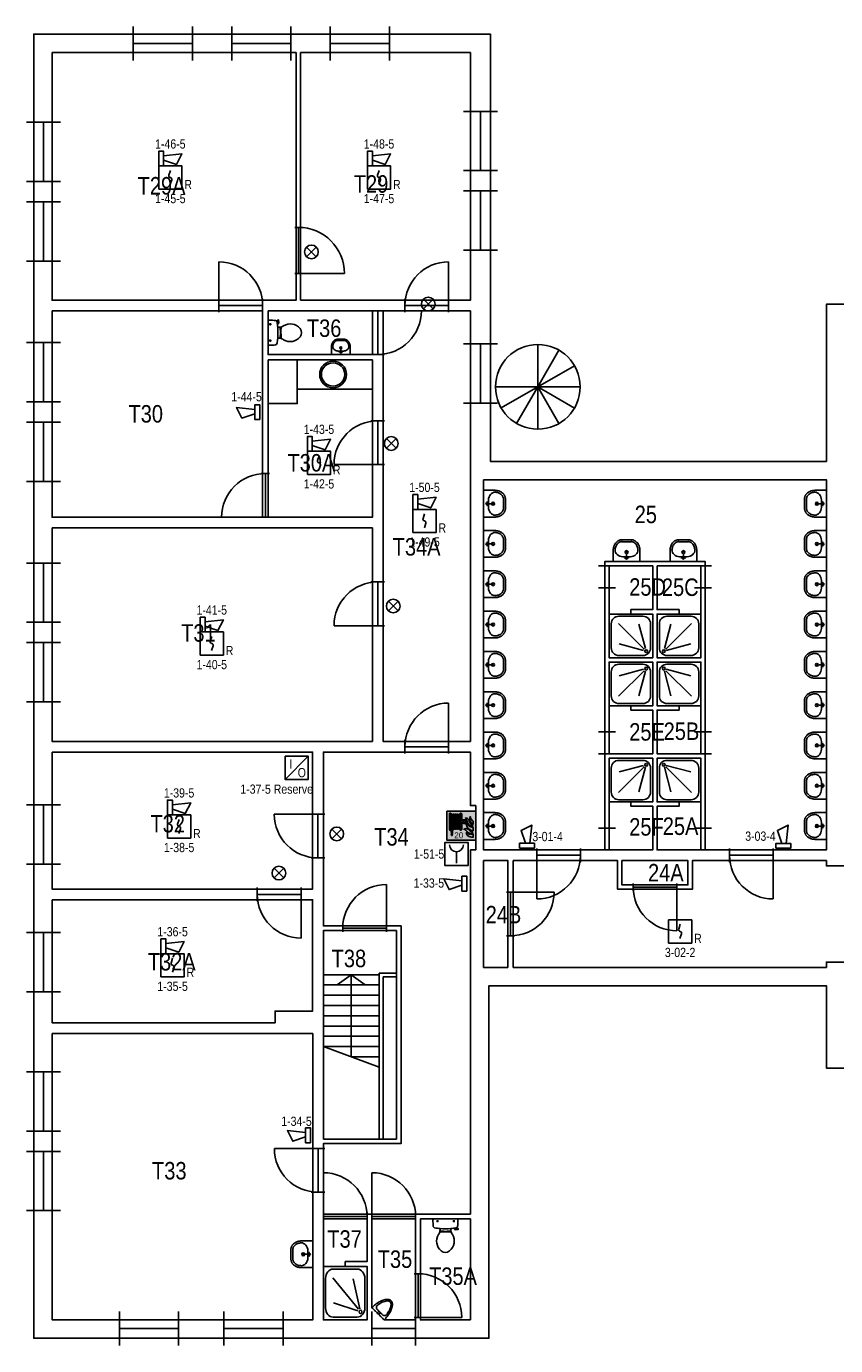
# Model space of a CAD drawing. Header units: millimetres. Extents: x 708096 to 1339077, y 428246 to 469230.
# Tile 8 of 15: x 1017007 to 1033673, y 439372 to 466548. Entities that reach past the tile are written whole.
import ezdxf
from ezdxf.enums import TextEntityAlignment as Align

# ---------------------------------------------------------------- set-up
doc = ezdxf.new("R2010")
doc.units = ezdxf.units.MM
doc.header["$LTSCALE"] = 171.31931
for name, color, linetype in [('-001 BWK', 7, 'Continuous'), ('003. HEFAS-BMI-AUTOMATISCHE MELDERS', 1, 'Continuous'), ('004. HEFAS-BMI-HANDBRANDMELDERS', 1, 'Continuous'), ('DVD-VB-V_TEXT', 7, 'Continuous'), ('FL8222--_BSLH', 7, 'Continuous')]:
    doc.layers.add(name, color=color, linetype=linetype)
doc.layers.add('DVD-VB-V-BC_Compartiment-17', color=7, linetype='Continuous', true_color=0xfce6d4)
doc.styles.add('DVD_ALG 1.8mm_RE', font='arial.ttf', dxfattribs={"height": 1.8})
doc.styles.get("Standard").update_dxf_attribs({"font": 'ARIALN.TTF'})

# ---------------------------------------------------------------- blocks, each defined once
blk = doc.blocks.new('DVDVB_32_-S-_Raam')
for p, q in [((0, -0.5), (0, 0.5)), ((1, -0.5), (1, 0.5)), ((0, 0), (1, 0))]:
    blk.add_line(p, q)
blk = doc.blocks.new('DVDVB_32_-S-_Deur')
for p, q in [((0, -0.5), (0, 0.5)), ((1, -0.5), (1, 0.5)), ((0, 0), (1, 0))]:
    blk.add_line(p, q)
blk = doc.blocks.new('DVDVB_32_-S-_DoorgangRuimte')
for p, q in [((0, -0.5), (0, 0.5)), ((1, -0.5), (1, 0.5))]:
    blk.add_line(p, q)
blk = doc.blocks.new('DVDVB_32_-S-_DraairichtingEnkel')
blk.add_line((0, 0), (0, 1))
blk.add_arc((0, 0), 1, 0, 90)
blk = doc.blocks.new('DVDVB_74_-S-_Toilet')
for p, q in [((248, 0), (-248, 0)), ((-143, -45), (-184, -45)), ((-163, -66), (-163, -24)), ((-111, -200), (-111, -230)), ((-101, -271), (-101, -250)), ((-101, -250), (-57, -250)), ((-67, -250), (-67, -268)), ((-57, -250), (-57, -267)), ((-57, -255), (-35, -255)), ((-35, -255), (-35, -260)), ((-35, -260), (35, -260)), ((35, -255), (35, -260)), ((57, -255), (35, -255)), ((57, -250), (57, -266)), ((101, -250), (57, -250)), ((67, -250), (67, -267)), ((101, -270), (101, -250)), ((111, -230), (111, -200)), ((193, -45), (152, -45)), ((173, -65), (173, -25)), ((178, -192), (183, -206)), ((181, -202), (210, -196)), ((211, -197), (208, -187)), ((262, -216), (210, -224)), ((222, -205), (259, -200)), ((264, -204), (266, -210))]:
    blk.add_line(p, q)
for centre in [(-163, -46), (173, -46)]:
    blk.add_circle(centre, 12)
for centre, radius, start, end in [((-214, -28), 43.4, 141.7698, 181.0192), ((892, -28), 1150, 180, 186.3309), ((-217, -151), 34, 186.3309, 259.2904), ((0, 994), 1200, 259.2904, 264.6981), ((-240, -231), 129, 326.1571, 0), ((0, 992), 1197, 264.6981, 275.3019), ((9, -1192), 926, 84.3005, 96.9358), ((99, -290), 20, 37.7817, 84.3005), ((0, 994), 1200, 275.3019, 280.7271), ((240, -231), 129, 180, 213.8429), ((207, -200), 25, 195.9272, 278.4779), ((220, -196), 10, 191.8886, 277.2238), ((217, -152), 33.5, 280.7271, 353.6509), ((214, -28), 43.4, 358.9808, 38.2302), ((-893, -28), 1150, 353.6509, 0), ((260, -206), 5, 15.7398, 97.2238), ((261, -212), 5, 278.4779, 15.7398), ((80, -457), 263, 148.9077, 230.8792), ((241, -554), 450, 146.1571, 148.9077), ((-101, -292), 20, 96.9358, 142.58), ((-81, -457), 263, 309.1208, 31.0923), ((-241, -554), 450, 31.0923, 33.8429), ((0, -556), 135, 230.8792, 309.1208)]:
    blk.add_arc(centre, radius, start, end)
blk = doc.blocks.new('DVDVB_74_-S-_Wasbak')
for p, q in [((-79, -100), (79, -100)), ((0, -65), (-45, -82)), ((-37, -64), (-29, -89)), ((0, -65), (0, -153)), ((0, -65), (45, -82)), ((37, -64), (29, -89))]:
    blk.add_line(p, q)
for centre, radius in [((0, -196), 30), ((0, -196), 20), ((0, -66), 17.5)]:
    blk.add_circle(centre, radius)
blk.add_ellipse((-96, -211), major_axis=(136, 40), ratio=0.751905, start_param=1.224555, end_param=2.997882)
at = {"extrusion": (0, 0, -1)}
blk.add_ellipse((96, -211), major_axis=(-136, 40), ratio=0.751905, start_param=1.224555, end_param=2.997882, dxfattribs=at)
for points in [[(-275, 0), (-275, -118), (-275, -235)], [(275, 0), (0, 0), (-275, 0)], [(275, -236), (275, -118), (275, 0)], [(-92, -451), (0, -450), (91, -450)]]:
    blk.add_open_spline(points, degree=2)
for points in [[(-275, -235), (-270, -456), (-92, -451)], [(91, -450), (270, -456), (275, -236)]]:
    blk.add_rational_spline(points, [1, 0.707108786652, 1], degree=2)
blk.add_rational_spline([(235, -235), (231, -415), (92, -411), (92, -410), (91, -410), (0, -410), (-91, -410), (-92, -410), (-93, -411), (-231, -415), (-235, -235)], [1, 0.707108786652, 1, 1, 1, 1, 1, 1, 1, 0.707108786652, 1], degree=2, knots=[0, 0, 0, 0.2, 0.2, 0.4, 0.4, 0.6, 0.6, 0.8, 0.8, 1, 1, 1])
blk = doc.blocks.new('DVDVB_74_-S-_Urinoir')
blk.add_circle((0, -25), 25)
blk.add_open_spline([(177, 0), (0, 0), (-178, 0)], degree=2)
for points, weights, knots in [([(-178, 0), (-178, -380), (0, -380), (177, -380), (177, 0)], [1, 0.707106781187, 1, 0.707106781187, 1], [0, 0, 0, 0.25, 0.25, 0.5, 0.5, 0.5]), ([(-1, -50), (-41, -50), (-81, -50), (-140, -50), (-140, -110), (-141, -111), (-141, -113), (-140, -113), (-140, -113), (-106, -344), (-4, -350)], [1, 1, 1, 0.707106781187, 1, 1, 1, 1, 1, 0.817166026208, 0.992380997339], [0, 0, 0, 0.2, 0.2, 0.4, 0.4, 0.6, 0.6, 0.8, 0.8, 0.9958328, 0.9958328, 0.9958328]), ([(-7, -50), (32, -50), (71, -50), (72, -50), (72, -50), (132, -50), (132, -110), (132, -110), (131, -110), (131, -111), (131, -113), (132, -113), (132, -113), (99, -344), (-4, -350)], [1, 1, 1, 1, 1, 0.707106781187, 1, 1, 1, 1, 1, 1, 1, 0.817166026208, 0.992380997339], [0, 0, 0, 0.1428571, 0.1428571, 0.2857143, 0.2857143, 0.4285714, 0.4285714, 0.5714286, 0.5714286, 0.7142857, 0.7142857, 0.8571429, 0.8571429, 0.9970234, 0.9970234, 0.9970234])]:
    blk.add_rational_spline(points, weights, degree=2, knots=knots)
blk = doc.blocks.new('DVDVB_74_-S-_Douchebak')
for p, q in [((0.05, 0.225), (0.05, 0.775)), ((0.166, 0.209), (0.316, 0.77)), ((0.784, 0.784), (0.199, 0.199)), ((0.225, 0.95), (0.775, 0.95)), ((0.95, 0.775), (0.95, 0.225)), ((0.209, 0.166), (0.77, 0.316)), ((0.775, 0.05), (0.225, 0.05))]:
    blk.add_line(p, q)
at = {"flags": 128}
blk.add_lwpolyline([(0, 1), (0, 0), (1, 0), (1, 1)], close=True, dxfattribs=at)
blk.add_circle((0.15, 0.15), 0.0315)
at = {"extrusion": (0, 0, -1)}
for centre, start, end in [((-0.225, 0.775), 0, 90), ((-0.775, 0.775), 90, 180), ((-0.225, 0.225), 270, 0), ((-0.775, 0.225), 180, 270)]:
    blk.add_arc(centre, 0.175, start, end, dxfattribs=at)
blk = doc.blocks.new('DVDVB_74_-S-_Aanrecht')
blk.add_lwpolyline([(0, 0), (1, 0), (1, 1), (0, 1)], close=True)
blk = doc.blocks.new('DVDVB_74_-S-_Spoelbak')
for radius in [275, 240]:
    blk.add_circle((0, 0), radius)
blk = doc.blocks.new('DVDVB_24_-S-_Wenteltrap270')
for q in [(0, 0.499), (-0.25, 0.433), (0.25, 0.432), (-0.434, 0.25), (0.432, 0.249), (-0.501, 0), (-0.434, -0.251), (-0.25, -0.434), (0.499, 0), (0, -0.501)]:
    blk.add_line((0, 0), q)
blk.add_circle((-0.001, -0.001), 0.5)
blk = doc.blocks.new('DVD_BSLH_001_v02')
at = {"layer": 'FL8222--_BSLH', "true_color": 0xbd3632}
h = blk.add_hatch(color=15, dxfattribs=at)
h.paths.add_polyline_path([(300, 300), (-300, 300), (-300, -300), (300, -300)])
h.paths.add_polyline_path([(1, -94), (-17, -94), (-17, 254), (0, 254), (11, 242), (11, 86), (21, 86, -11.935869), (21, 73), (11, 73), (11, -81)], flags=16)
h.paths.add_polyline_path([(103, -142, 0.121619), (140, -168, 0.053711), (184, -180, 0.091864), (215, -180, 0.003576), (246, -173), (246, -238), (210, -238, -0.093847), (162, -228, -0.11421), (132, -208, -0.070844), (117, -185, -0.066562)], flags=16)
h.paths.add_polyline_path([(-39, -78), (-42, -78, -0.414214), (-54, -66), (-54, 224, -0.414214), (-42, 237), (-39, 237, -0.414214), (-27, 224), (-27, -66, -0.414214)], flags=16)
h.paths.add_polyline_path([(54, -75, -0.140947), (99, -60, -0.186678), (156, -88, 0.0624), (189, -118, 0.067342), (246, -141, -0.194047), (194, -160, -0.184683), (135, -139, 0.00948), (93, -92, 0.112267)], flags=16)
h.paths.add_polyline_path([(-77, -78), (-80, -78, -0.414214), (-92, -66), (-92, 224, -0.414214), (-80, 237), (-77, 237, -0.414214), (-65, 224), (-65, -66, -0.414214)], flags=16)
h.paths.add_polyline_path([(-116, -78), (-118, -78, -0.414214), (-131, -66), (-131, 224, -0.414214), (-118, 237), (-116, 237, -0.414214), (-103, 224), (-103, -66, -0.414214)], flags=16)
h.paths.add_polyline_path([(-154, -78), (-157, -78, -0.414214), (-169, -66), (-169, 224, -0.414214), (-157, 237), (-154, 237, -0.414214), (-142, 224), (-142, -66, -0.414214)], flags=16)
h.paths.add_polyline_path([(-187, -202), (-202, -202), (-207, -169, -0.23251), (-208, -168, -0.130777), (-206, -167), (-182, -167, -0.065582), (-180, -167)], flags=16)
h.paths.add_polyline_path([(-180, -146), (-207, -146), (-208, 224, -0.414402), (-195, 237), (-193, 237, -0.414214), (-180, 224)], flags=16)
h.paths.add_polyline_path([(113, -7, -0.134714), (103, 55, 0.072408), (155, -3, 0.126765), (237, -42), (246, -42), (246, -109, -0.121842), (153, -64, -0.092222)], flags=16)
h.paths.add_polyline_path([(30, 73), (52, 73), (52, 50, 0.121659), (67, 50), (67, 73), (91, 73, -0.769185)], flags=0)
h.paths.add_polyline_path([(-217, -95), (-236, -95), (-246, -82), (-246, 242), (-234, 253), (-217, 253)], flags=16)
h.paths.add_polyline_path([(131, 58, -0.042192), (110, 124, 0.136872), (86, 153, -0.111668), (112, 152, -0.150949), (155, 117, 0.015659), (188, 49, 0.165104), (246, -7, -0.199323), (184, -3, -0.171723)], flags=16)
h.paths.add_polyline_path([(29, 86, -0.289048), (52, 112), (52, 86)], flags=0)
h.paths.add_polyline_path([(67, 86), (67, 112, -0.310761), (92, 86)], flags=0)
h.paths.add_polyline_path([(197, 69, -0.138123), (177, 120, -0.090327), (182, 184, 0.060954), (208, 123, 0.18753), (246, 90), (246, 23, -0.083194)], flags=16)
at = {"layer": 'FL8222--_BSLH', "true_color": 0xf4f8f4}
h = blk.add_hatch(color=7, dxfattribs=at)
h.paths.add_polyline_path([(-217, 253), (-234, 253), (-246, 242), (-246, -82), (-236, -95), (-217, -95)])
h.paths.add_polyline_path([(-180, 224, 0.413383), (-193, 237), (-195, 237, 0.414214), (-208, 224), (-207, -146), (-180, -146)])
h.paths.add_polyline_path([(-180, -168, 0.214869), (-180, -167, 0.054343), (-182, -167), (-206, -167, 0.130777), (-208, -168, 0.23251), (-207, -169), (-202, -202), (-187, -202)])
h.paths.add_polyline_path([(-142, 224, 0.414214), (-154, 237), (-157, 237, 0.414214), (-169, 224), (-169, -66, 0.414214), (-157, -78), (-154, -78, 0.414214), (-142, -66)])
h.paths.add_polyline_path([(-103, 224, 0.414214), (-116, 237), (-118, 237, 0.414214), (-131, 224), (-131, -66, 0.414214), (-118, -78), (-116, -78, 0.414214), (-103, -66)])
h.paths.add_polyline_path([(-65, 224, 0.414214), (-77, 237), (-80, 237, 0.414214), (-92, 224), (-92, -66, 0.414214), (-80, -78), (-77, -78, 0.414214), (-65, -66)])
h.paths.add_polyline_path([(-27, 224, 0.414214), (-39, 237), (-42, 237, 0.414214), (-54, 224), (-54, -66, 0.414214), (-42, -78), (-39, -78, 0.414214), (-27, -66)])
h.paths.add_polyline_path([(11, 73), (21, 73, 11.935869), (21, 86), (11, 86), (11, 242), (0, 254), (-17, 254), (-17, -94), (1, -94), (11, -81)])
h.paths.add_polyline_path([(30, 73), (52, 73), (52, 50, 0.121659), (67, 50), (67, 73), (91, 73, -0.769185)], flags=16)
h.paths.add_polyline_path([(29, 86, -0.289048), (52, 112), (52, 86)], flags=16)
h.paths.add_polyline_path([(67, 86), (67, 112, -0.310761), (92, 86)], flags=16)
h.paths.add_polyline_path([(246, 90, -0.18753), (208, 123, -0.060954), (182, 184, 0.090327), (177, 120, 0.138123), (197, 69, 0.083194), (246, 23)])
h.paths.add_polyline_path([(188, 49, -0.015659), (155, 117, 0.150949), (112, 152, 0.111668), (86, 153, -0.136872), (110, 124, 0.042192), (131, 58, 0.171723), (184, -3, 0.199323), (246, -7, -0.165104)])
h.paths.add_polyline_path([(246, -42), (237, -42, -0.126765), (155, -3, -0.072408), (103, 55, 0.134714), (113, -7, 0.092222), (153, -64, 0.121842), (246, -109)])
h.paths.add_polyline_path([(156, -88, 0.186678), (99, -60, 0.140947), (54, -75, -0.112267), (93, -92, -0.00948), (135, -139, 0.184683), (194, -160, 0.194047), (246, -141, -0.067342), (189, -118, -0.0624)])
h.paths.add_polyline_path([(246, -173, -0.003576), (215, -180, -0.091864), (184, -180, -0.053711), (140, -168, -0.121619), (103, -142, 0.066562), (117, -185, 0.070844), (132, -208, 0.11421), (162, -228, 0.093847), (210, -238), (246, -238)])
at = {"layer": 'FL8222--_BSLH', "color": 7, "true_color": 0xf4f8f4}
for p, q in [((-195, 237), (-193, 237)), ((-180, 224), (-180, -147)), ((11, 86), (21, 86)), ((11, 73), (21, 73)), ((29, 86), (52, 86)), ((30, 73), (52, 73)), ((52, 86), (52, 112)), ((52, 50), (52, 73)), ((67, 86), (67, 112)), ((67, 86), (92, 86)), ((67, 73), (91, 73)), ((67, 50), (67, 73)), ((-207, -146), (-180, -146))]:
    blk.add_line(p, q, dxfattribs=at)
at = {"layer": 'FL8222--_BSLH', "color": 15, "true_color": 0xbd3632}
blk.add_lwpolyline([(-300, 300), (300, 300), (300, -300), (-300, -300)], close=True, dxfattribs=at)
at = {"layer": 'FL8222--_BSLH', "color": 7, "true_color": 0xf4f8f4}
blk.add_lwpolyline([(-217, 253), (-234, 253), (-246, 242), (-246, -82), (-236, -95), (-217, -95)], close=True, dxfattribs=at)
for points in [[(-207, -146), (-208, 224, -0.414214), (-195, 237)], [(246, -7, -0.165104), (188, 49, -0.015659), (155, 117, 0.150949), (112, 152, 0.111668), (86, 153, -0.136872), (110, 124, 0.042192), (131, 58, 0.171723), (184, -3, 0.199323), (246, -7, -0.370565)], [(246, -109), (246, -42), (237, -42, -0.126765), (155, -3, -0.072408), (103, 55, 0.134714), (113, -7, 0.092222), (153, -64, 0.121842), (246, -109, 3.321527)], [(246, 23), (246, 90, -0.18753), (208, 123, -0.060954), (182, 184, 0.090327), (177, 120, 0.138123), (197, 69, 0.083194), (246, 23, 51.981878)], [(246, -141, -0.067342), (189, -118, -0.0624), (156, -88, 0.186678), (99, -60, 0.140947), (54, -75, -0.112267), (93, -92, -0.00948), (135, -139, 0.184683), (194, -160, 0.194047), (246, -141, -1.358994)], [(246, -173), (246, -238), (210, -238, -0.093847), (162, -228, -0.11421), (132, -208, -0.070844), (117, -185, -0.066562), (103, -142, 0.121619), (140, -168, 0.053711), (184, -180, 0.091864), (215, -180, 0.003576), (246, -173, -2.492094)]]:
    blk.add_lwpolyline(points, format="xyb", dxfattribs=at)
for points in [[(-157, 237), (-154, 237, -0.414214), (-142, 224), (-142, -66, -0.414214), (-154, -78), (-157, -78, -0.414214), (-169, -66), (-169, 224, -0.414214)], [(-118, 237), (-116, 237, -0.414214), (-103, 224), (-103, -66, -0.414214), (-116, -78), (-118, -78, -0.414214), (-131, -66), (-131, 224, -0.414214)], [(-80, 237), (-77, 237, -0.414214), (-65, 224), (-65, -66, -0.414214), (-77, -78), (-80, -78, -0.414214), (-92, -66), (-92, 224, -0.414214)], [(-42, 237), (-39, 237, -0.414214), (-27, 224), (-27, -66, -0.414214), (-39, -78), (-42, -78, -0.414214), (-54, -66), (-54, 224, -0.414214)], [(-202, -202), (-187, -202), (-180, -168, 0.214869), (-180, -167, 0.056985), (-182, -167), (-206, -167, 0.130777), (-208, -168, 0.23251), (-207, -169)]]:
    blk.add_lwpolyline(points, format="xyb", close=True, dxfattribs=at)
blk.add_lwpolyline([(11, 73), (11, -81), (1, -94), (-17, -94), (-17, 254), (0, 254), (11, 242), (11, 86)], dxfattribs=at)
for centre, radius, start, end in [((-193, 224), 12.5, 0, 90), ((61, 81), 40.2, 191.745, 172.5885), ((61, 81), 31.9, 106.1557, 170.6431), ((61, 81), 31.9, 194.8661, 345.1339), ((61, 81), 31.9, 9.3569, 78.4097)]:
    blk.add_arc(centre, radius, start, end, dxfattribs=at)
at = {"layer": 'DVD-VB-V_TEXT', "lineweight": 5, "style": 'DVD_ALG 1.8mm_RE'}
blk.add_attdef('$SLANGLENGTE', (-145, -260), '', height=120, dxfattribs=at)
at = {"layer": 'DVD-VB-V_TEXT', "lineweight": 5, "style": 'DVD_ALG 1.8mm_RE', "flags": 1}
for tag, p in [('$BI_CODE', (-300, -432)), ('$RUIMTECODE', (-300, -624)), ('$FABRIKANT', (-299, -816)), ('$BOUWJAAR', (-299, -1008)), ('$NADERE_LOCATIEBEPALING', (-298, -1200))]:
    blk.add_attdef(tag, p, '', height=120, dxfattribs=at)
blk = doc.blocks.new('*U108')
at = {"layer": '003. HEFAS-BMI-AUTOMATISCHE MELDERS', "color": 1, "linetype": 'Continuous'}
blk.add_line((-170, -170), (-170, 170), dxfattribs=at)
blk.add_lwpolyline([(-170, -170), (-170, 170), (170, 170), (170, -170)], close=True, dxfattribs=at)
at = {"layer": '004. HEFAS-BMI-HANDBRANDMELDERS', "color": 1, "linetype": 'Continuous'}
blk.add_line((-1, 34), (-1, -136), dxfattribs=at)
blk.add_lwpolyline([(-170, 170), (170, 170), (170, -170), (-170, -170)], close=True, dxfattribs=at)
blk.add_arc((-1, 135), 101, 180, 0, dxfattribs=at)
at = {"layer": '003. HEFAS-BMI-AUTOMATISCHE MELDERS'}
blk.add_attdef('COMPONENTNUMMER', text='', height=135, dxfattribs=at).set_placement((-403, 0), align=Align.MIDDLE_CENTER)
blk = doc.blocks.new('*U109')
at = {"layer": '003. HEFAS-BMI-AUTOMATISCHE MELDERS', "color": 1, "linetype": 'Continuous'}
blk.add_lwpolyline([(-170, 170), (-98, 170), (-98, 387), (-170, 387)], close=True, dxfattribs=at)
blk.add_lwpolyline([(-98, 319), (170, 348), (91, 191), (-98, 255)], dxfattribs=at)
at = {"layer": '003. HEFAS-BMI-AUTOMATISCHE MELDERS'}
blk.add_attdef('COMPONENTNUMMER2', text='', height=135, dxfattribs=at).set_placement((387, 422), align=Align.MIDDLE_CENTER)
blk = doc.blocks.new('*U107')
at = {"layer": '003. HEFAS-BMI-AUTOMATISCHE MELDERS', "color": 1, "linetype": 'Continuous'}
blk.add_lwpolyline([(-170, 170), (-98, 170), (-98, 387), (-170, 387)], close=True, dxfattribs=at)
blk.add_lwpolyline([(-98, 319), (170, 348), (91, 191), (-98, 255)], dxfattribs=at)
at = {"layer": '003. HEFAS-BMI-AUTOMATISCHE MELDERS'}
blk.add_attdef('COMPONENTNUMMER2', text='', height=135, dxfattribs=at).set_placement((24, 640), align=Align.MIDDLE_CENTER)
blk = doc.blocks.new('*U106')
at = {"layer": '003. HEFAS-BMI-AUTOMATISCHE MELDERS', "color": 1, "linetype": 'Continuous'}
blk.add_lwpolyline([(-170, 170), (-98, 170), (-98, 387), (-170, 387)], close=True, dxfattribs=at)
blk.add_lwpolyline([(-98, 319), (170, 348), (91, 191), (-98, 255)], dxfattribs=at)
at = {"layer": '003. HEFAS-BMI-AUTOMATISCHE MELDERS'}
blk.add_attdef('COMPONENTNUMMER2', text='', height=135, dxfattribs=at).set_placement((36, 619), align=Align.MIDDLE_CENTER)
blk = doc.blocks.new('*U111')
at = {"layer": '003. HEFAS-BMI-AUTOMATISCHE MELDERS', "color": 1, "linetype": 'Continuous'}
blk.add_lwpolyline([(-170, 170), (-98, 170), (-98, 387), (-170, 387)], close=True, dxfattribs=at)
blk.add_lwpolyline([(-98, 319), (170, 348), (91, 191), (-98, 255)], dxfattribs=at)
at = {"layer": '003. HEFAS-BMI-AUTOMATISCHE MELDERS'}
blk.add_attdef('COMPONENTNUMMER2', text='', height=135, dxfattribs=at).set_placement((8, 77), align=Align.MIDDLE_CENTER)
blk = doc.blocks.new('*U110')
at = {"layer": '003. HEFAS-BMI-AUTOMATISCHE MELDERS', "color": 1, "linetype": 'Continuous'}
blk.add_lwpolyline([(-170, 170), (-98, 170), (-98, 387), (-170, 387)], close=True, dxfattribs=at)
blk.add_lwpolyline([(-98, 319), (170, 348), (91, 191), (-98, 255)], dxfattribs=at)
at = {"layer": '003. HEFAS-BMI-AUTOMATISCHE MELDERS'}
blk.add_attdef('COMPONENTNUMMER2', text='', height=135, dxfattribs=at).set_placement((1, 715), align=Align.MIDDLE_CENTER)
blk = doc.blocks.new('*U74')
at = {"layer": '003. HEFAS-BMI-AUTOMATISCHE MELDERS', "color": 1, "linetype": 'Continuous'}
blk.add_lwpolyline([(-170, -170), (-170, 170), (170, 170), (170, -170)], close=True, dxfattribs=at)
blk.add_lwpolyline([(1, 105), (-21, 34, 0.457698), (0, 0, -0.462378), (21, -34), (-2, -102)], format="xyb", dxfattribs=at)
at = {"layer": '003. HEFAS-BMI-AUTOMATISCHE MELDERS', "insert": (261, -170), "char_height": 135, "width": 490.19, "attachment_point": 8}
blk.add_mtext('R', dxfattribs=at)
at = {"layer": '003. HEFAS-BMI-AUTOMATISCHE MELDERS'}
blk.add_attdef('COMPONENTNUMMER', text='', height=135, dxfattribs=at).set_placement((0, -308), align=Align.MIDDLE_CENTER)
blk = doc.blocks.new('*U85')
at = {"layer": '003. HEFAS-BMI-AUTOMATISCHE MELDERS', "color": 1, "linetype": 'Continuous'}
for points in [[(-170, 170), (-98, 170), (-98, 387), (-170, 387)], [(-170, -170), (-170, 170), (170, 170), (170, -170)]]:
    blk.add_lwpolyline(points, close=True, dxfattribs=at)
blk.add_lwpolyline([(-98, 319), (170, 348), (91, 191), (-98, 255)], dxfattribs=at)
blk.add_lwpolyline([(1, 105), (-21, 34, 0.457698), (0, 0, -0.462378), (21, -34), (-2, -102)], format="xyb", dxfattribs=at)
at = {"layer": '003. HEFAS-BMI-AUTOMATISCHE MELDERS', "insert": (261, -170), "char_height": 135, "width": 490.19, "attachment_point": 8}
blk.add_mtext('R', dxfattribs=at)
at = {"layer": '003. HEFAS-BMI-AUTOMATISCHE MELDERS'}
for tag, p in [('COMPONENTNUMMER2', (0, 493)), ('COMPONENTNUMMER', (0, -308))]:
    blk.add_attdef(tag, text='', height=135, dxfattribs=at).set_placement(p, align=Align.MIDDLE_CENTER)
blk = doc.blocks.new('NEVENINDICATOR')
at = {"color": 1, "linetype": 'Continuous'}
for p, q in [((-120, -120), (120, 120)), ((-120, 120), (120, -120))]:
    blk.add_line(p, q, dxfattribs=at)
blk.add_circle((0, 0), 170, dxfattribs=at)
blk = doc.blocks.new('A$C1404348D')
at = {"xscale": 0.7895648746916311, "yscale": 0.7895648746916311, "zscale": 0.7895648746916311}
blk.add_blockref('NEVENINDICATOR', (0, 0), dxfattribs=at)
blk = doc.blocks.new('*U55')
at = {"layer": '003. HEFAS-BMI-AUTOMATISCHE MELDERS', "xscale": 0.75, "yscale": 0.75, "zscale": 0.75}
blk.add_blockref('A$C1404348D', (0, 0), dxfattribs=at)
blk = doc.blocks.new('*U137')
at = {"layer": '003. HEFAS-BMI-AUTOMATISCHE MELDERS', "color": 1, "linetype": 'Continuous'}
blk.add_line((170, 170), (-170, -170), dxfattribs=at)
at = {"layer": '004. HEFAS-BMI-HANDBRANDMELDERS', "color": 1, "linetype": 'Continuous'}
blk.add_lwpolyline([(-170, 170), (170, 170), (170, -170), (-170, -170)], close=True, dxfattribs=at)
at = {"layer": '003. HEFAS-BMI-AUTOMATISCHE MELDERS', "char_height": 135, "width": 348.18, "attachment_point": 8}
for s, insert in [('I', (-84, -12)), ('O', (76, -139))]:
    blk.add_mtext(s, dxfattribs=dict(at, insert=insert))
at = {"layer": '003. HEFAS-BMI-AUTOMATISCHE MELDERS'}
blk.add_attdef('COMPONENTNUMMER', text='', height=135, dxfattribs=at).set_placement((-293, -312), align=Align.MIDDLE_CENTER)

msp = doc.modelspace()

# ---------------------------------------------------------------- linework, layer by layer
at = {"layer": '-001 BWK'}
for p, q in [((1024273, 443628), (1024273, 447048)), ((1024273, 447048), (1024628, 447048)), ((1024273, 447013), (1023123, 447013)), ((1023123, 447013), (1023123, 443628)), ((1023123, 446801), (1024273, 446801)), ((1023411, 446801), (1023698, 447013)), ((1023985, 446801), (1023698, 447013)), ((1023698, 447013), (1023698, 445320)), ((1024273, 443628), (1024273, 447013)), ((1024628, 446968), (1024353, 446968)), ((1024353, 446968), (1024353, 443628)), ((1023123, 446590), (1024273, 446590)), ((1023123, 446378), (1024273, 446378)), ((1023123, 446167), (1024273, 446167)), ((1023123, 445955), (1024273, 445955)), ((1023123, 445744), (1024273, 445744)), ((1023123, 445532), (1024273, 445532)), ((1023123, 445532), (1024273, 445109)), ((1023698, 445320), (1024273, 445320)), ((1023123, 443628), (1024273, 443628))]:
    msp.add_line(p, q, dxfattribs=at)
for points in [[(1096653, 441963), (1096653, 459868), (1087278, 459868), (1087278, 456263), (1081918, 456263), (1081918, 460823), (1033483, 460823), (1033483, 457588), (1026563, 457588), (1026563, 466388), (1017158, 466388), (1017158, 439523), (1026533, 439523), (1026533, 446786), (1033483, 446786), (1033483, 445088), (1081918, 445088), (1081918, 448638), (1087278, 448638), (1087278, 441963)], [(1017538, 466008), (1017538, 460908), (1022563, 460908), (1022563, 466008)], [(1022653, 460908), (1026153, 460908), (1026153, 466008), (1022653, 466008)], [(1017538, 460688), (1017538, 456438), (1021873, 456438), (1021873, 460688)], [(1021984, 460688), (1021984, 459788), (1024133, 459788), (1024133, 460688)], [(1024353, 460688), (1024353, 451818), (1026153, 451818), (1026153, 460688)], [(1021984, 459678), (1021984, 456438), (1024133, 456438), (1024133, 459678)], [(1026423, 457208), (1026423, 449583), (1028918, 449583), (1028918, 455523), (1030988, 455523), (1030988, 449583), (1033483, 449583), (1033483, 457208)], [(1017538, 456218), (1017538, 451818), (1024133, 451818), (1024133, 456218)], [(1029008, 455433), (1029008, 453543), (1029908, 453543), (1029908, 454443), (1029458, 454443), (1029458, 454533), (1029908, 454533), (1029908, 455433)], [(1029998, 455433), (1029998, 454533), (1030448, 454533), (1030448, 454443), (1029998, 454443), (1029998, 453543), (1030898, 453543), (1030898, 455433)], [(1027033, 449363), (1027033, 447163), (1033483, 447163), (1033483, 447273), (1036913, 447273), (1036912, 449858), (1037133, 449858), (1037133, 449759), (1039134, 449759), (1039134, 451916), (1039302, 451916), (1039302, 453996), (1037133, 453996), (1037133, 451558), (1036913, 451558), (1036913, 453938), (1033863, 453938), (1033863, 449253), (1033483, 449253), (1033483, 449363), (1030723, 449363), (1030723, 448773), (1029183, 448773), (1029182, 449363)], [(1029908, 453453), (1029008, 453453), (1029008, 451563), (1029908, 451563), (1029908, 452463), (1029458, 452463), (1029458, 452553), (1029908, 452553)], [(1029998, 452553), (1030448, 452553), (1030448, 452463), (1029998, 452463), (1029998, 451563), (1030898, 451563), (1030898, 453453), (1029998, 453453)], [(1017538, 451598), (1017538, 448778), (1022903, 448778), (1022903, 451598)], [(1026153, 442083), (1026153, 449583), (1026263, 449583), (1026263, 450498), (1026153, 450498), (1026153, 451598), (1023123, 451598), (1023123, 448018), (1024723, 448018), (1024723, 443533), (1023123, 443533), (1023123, 442083)], [(1029908, 451473), (1029008, 451473), (1029008, 449583), (1029908, 449583), (1029908, 450483), (1029458, 450483), (1029458, 450573), (1029908, 450573)], [(1029998, 451473), (1029998, 450573), (1030448, 450573), (1030448, 450483), (1029998, 450483), (1029998, 449583), (1030898, 449583), (1030898, 451473)], [(1026923, 447163), (1026923, 449363), (1026423, 449363), (1026423, 447163)], [(1029273, 449363), (1029273, 448863), (1030633, 448863), (1030633, 449363)], [(1017538, 448558), (1017538, 446023), (1022128, 446023), (1022128, 446263), (1022903, 446263), (1022903, 448558)], [(1023123, 443628), (1024628, 443628), (1024628, 447923), (1023123, 447923)], [(1017540, 445801), (1017538, 439905), (1022905, 439903), (1022905, 445801)], [(1024023, 441983), (1023123, 441983), (1023123, 439903), (1024023, 439903), (1024023, 441003), (1023573, 441003), (1023573, 441103), (1024023, 441103)], [(1025023, 441983), (1024123, 441983), (1024123, 440154), (1024374, 439903), (1025023, 439903)], [(1026153, 439903), (1026153, 441983), (1025123, 441983), (1025123, 439903)]]:
    msp.add_lwpolyline(points, close=True, dxfattribs=at)

# ---------------------------------------------------------------- block references
for name, p, xscale, yscale in [('DVDVB_32_-S-_Raam', (1019205, 466198), 1219.999977, 699.9988111), ('DVDVB_32_-S-_Raam', (1021235, 466198), 1219.999977, 699.9988111), ('DVDVB_32_-S-_Raam', (1023265, 466198), 1219.999977, 699.9988111), ('DVDVB_32_-S-_DraairichtingEnkel', (1020973, 460798), 899.9633953, 899.9633953), ('DVDVB_32_-S-_Deur', (1024803, 460798), 900.0244735, 280), ('DVDVB_74_-S-_Aanrecht', (1021984, 459678), 600, -900), ('DVDVB_74_-S-_Douchebak', (1029998, 453543), 899.9975402, 899.9975402), ('DVDVB_32_-S-_Deur', (1024803, 451708), 900.0244466, 280), ('DVDVB_32_-S-_Deur', (1027518, 449473), 900.0244028, 280), ('DVDVB_32_-S-_Deur', (1031488, 449473), 899.963356, 280), ('DVDVB_32_-S-_DraairichtingEnkel', (1027518, 449473), 900.0244028, -900.0244028), ('DVDVB_32_-S-_Deur', (1021763, 448668), 900.0244241, 280), ('DVDVB_32_-S-_Deur', (1029503, 448818), 900.0244357, 150), ('DVDVB_32_-S-_Deur', (1023523, 447971), 900.0244587, 155), ('DVDVB_32_-S-_DraairichtingEnkel', (1023123, 442033), 900.0244141, 900.0244141), ('DVDVB_32_-S-_DraairichtingEnkel', (1024123, 442033), 900.0244141, 900.0244141), ('DVDVB_74_-S-_Toilet', (1025638, 441983), 0.9999983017, 0.9999983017), ('DVDVB_32_-S-_Raam', (1018923, 439722), 1219.999977, 699.9988111), ('DVDVB_32_-S-_Raam', (1021073, 439722), 1219.999977, 699.9988111), ('DVDVB_32_-S-_Raam', (1024123, 439722), 899.9975402, 699.9988111)]:
    msp.add_blockref(name, p, dxfattribs=dict(at, xscale=xscale, yscale=yscale))
for name, p, xscale, yscale, rotation in [('DVDVB_32_-S-_Raam', (1026358, 464798), 1219.999977, 699.9988111, 270), ('DVDVB_32_-S-_Raam', (1017357, 463353), 1219.999977, 699.9988111, 90), ('DVDVB_32_-S-_Raam', (1026358, 463158), 1219.999977, 699.9988111, 270), ('DVDVB_32_-S-_Raam', (1017357, 461713), 1219.999977, 699.9988111, 90), ('DVDVB_32_-S-_Deur', (1022608, 462408), 950.0121757, 150, 270), ('DVDVB_32_-S-_DraairichtingEnkel', (1022608, 461458), 950.0121757, -950.0121757, 90), ('DVDVB_32_-S-_DraairichtingEnkel', (1025703, 460798), 900.0244735, -900.0244735, 180), ('DVDVB_32_-S-_Deur', (1021873, 460798), 899.9633953, 280, 180), ('DVDVB_32_-S-_Deur', (1024243, 459788), 899.9938965, 280, 90), ('DVDVB_32_-S-_DraairichtingEnkel', (1024243, 460688), 899.9938965, 899.9938965, 270), ('DVDVB_74_-S-_Toilet', (1021984, 460238), 0.9999983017, 0.9999983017, 90), ('DVDVB_74_-S-_Wasbak', (1023483, 459788), 0.7000006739, 0.7000006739, 180), ('DVDVB_32_-S-_Raam', (1017357, 458813), 1219.999977, 699.9988111, 90), ('DVDVB_32_-S-_Raam', (1026358, 460008), 1219.999977, 699.9988111, 270), ('DVDVB_24_-S-_Wenteltrap270', (1027539, 459121), 1742.820268, 1742.820268, 180), ('DVDVB_74_-S-_Aanrecht', (1022584, 459678), 600, 1549, 270), ('DVDVB_32_-S-_Raam', (1017357, 457173), 1219.999977, 699.9988111, 90), ('DVDVB_32_-S-_DraairichtingEnkel', (1024243, 457523), 899.9939375, 899.9939375, 90), ('DVDVB_32_-S-_Deur', (1024243, 458423), 899.9939375, 280, 270), ('DVDVB_32_-S-_DraairichtingEnkel', (1021929, 456438), 899.9938667, 899.9938667, 90), ('DVDVB_32_-S-_Deur', (1021929, 457338), 899.9938667, 171, 270), ('DVDVB_74_-S-_Wasbak', (1026423, 456716), 0.9999986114, 0.9999986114, 90), ('DVDVB_74_-S-_Wasbak', (1033483, 456716), 0.9999983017, 0.9999983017, 270), ('DVDVB_74_-S-_Wasbak', (1026423, 455886), 0.9999986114, 0.9999986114, 90), ('DVDVB_74_-S-_Wasbak', (1033483, 455886), 0.9999983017, 0.9999983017, 270), ('DVDVB_74_-S-_Wasbak', (1029368, 455523), 0.9999983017, 0.9999983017, 180), ('DVDVB_74_-S-_Wasbak', (1030538, 455523), 0.9999983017, 0.9999983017, 180), ('DVDVB_32_-S-_Raam', (1017357, 454273), 1219.999977, 699.9988111, 90), ('DVDVB_74_-S-_Wasbak', (1026423, 455056), 0.9999986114, 0.9999986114, 90), ('DVDVB_32_-S-_DoorgangRuimte', (1028963, 454983), 450.0010984, 349.9994056, 90), ('DVDVB_32_-S-_DoorgangRuimte', (1030943, 454983), 450.0010984, 349.9994056, 90), ('DVDVB_74_-S-_Wasbak', (1033483, 455056), 0.9999983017, 0.9999983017, 270), ('DVDVB_32_-S-_DraairichtingEnkel', (1024243, 454203), 899.9939375, 899.9939375, 90), ('DVDVB_32_-S-_Deur', (1024243, 455103), 899.9939375, 280, 270), ('DVDVB_74_-S-_Wasbak', (1026423, 454226), 0.9999986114, 0.9999986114, 90), ('DVDVB_74_-S-_Douchebak', (1029908, 453543), 899.9975402, 899.9975402, 90), ('DVDVB_74_-S-_Wasbak', (1033483, 454226), 0.9999983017, 0.9999983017, 270), ('DVDVB_32_-S-_Raam', (1017357, 452633), 1219.999977, 699.9988111, 90), ('DVDVB_74_-S-_Wasbak', (1026423, 453396), 0.9999986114, 0.9999986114, 90), ('DVDVB_74_-S-_Wasbak', (1033483, 453396), 0.9999983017, 0.9999983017, 270), ('DVDVB_74_-S-_Douchebak', (1029908, 453453), 899.9975402, 899.9975402, 180), ('DVDVB_74_-S-_Douchebak', (1029998, 453453), 899.9975402, 899.9975402, 270), ('DVDVB_74_-S-_Wasbak', (1026423, 452566), 0.9999986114, 0.9999986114, 90), ('DVDVB_74_-S-_Wasbak', (1033483, 452566), 0.9999983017, 0.9999983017, 270), ('DVDVB_32_-S-_DraairichtingEnkel', (1025703, 451708), 900.0244466, -900.0244466, 180), ('DVDVB_74_-S-_Wasbak', (1026423, 451736), 0.9999986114, 0.9999986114, 90), ('DVDVB_32_-S-_DoorgangRuimte', (1028963, 452013), 450.0010984, 349.9994056, 270), ('DVDVB_32_-S-_DoorgangRuimte', (1030943, 452013), 450.0010984, 349.9994056, 270), ('DVDVB_74_-S-_Wasbak', (1033483, 451736), 0.9999983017, 0.9999983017, 270), ('DVDVB_74_-S-_Douchebak', (1029908, 451473), 899.9975402, 899.9975402, 180), ('DVDVB_74_-S-_Douchebak', (1029998, 451473), 899.9975402, 899.9975402, 270), ('DVDVB_74_-S-_Wasbak', (1026423, 450906), 0.9999986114, 0.9999986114, 90), ('DVDVB_74_-S-_Wasbak', (1033483, 450906), 0.9999983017, 0.9999983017, 270), ('DVDVB_32_-S-_Raam', (1017357, 449293), 1219.999977, 699.9988111, 90), ('DVDVB_32_-S-_DraairichtingEnkel', (1023013, 450318), 900.0242765, -900.0242765, 270), ('DVDVB_32_-S-_Deur', (1023013, 450318), 900.0242765, 280, 270), ('DVDVB_74_-S-_Wasbak', (1026423, 450076), 0.9999986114, 0.9999986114, 90), ('DVDVB_74_-S-_Wasbak', (1033483, 450076), 0.9999983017, 0.9999983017, 270), ('DVDVB_32_-S-_DoorgangRuimte', (1028963, 450033), 450.0010984, 349.9994056, 270), ('DVDVB_32_-S-_DoorgangRuimte', (1030943, 450033), 446.001068, 349.9994056, 270), ('DVDVB_32_-S-_DraairichtingEnkel', (1032388, 449473), 899.963356, 899.963356, 180), ('DVDVB_32_-S-_DraairichtingEnkel', (1024423, 447971), 900.0244587, -900.0244587, 180), ('DVDVB_32_-S-_Deur', (1026978, 447813), 899.9939458, 170, 90), ('DVDVB_32_-S-_DraairichtingEnkel', (1026978, 448713), 899.9939458, 899.9939458, 270), ('DVDVB_32_-S-_DraairichtingEnkel', (1030403, 448818), 900.0244357, 900.0244357, 180), ('DVDVB_32_-S-_DraairichtingEnkel', (1022663, 448668), 900.0244241, 900.0244241, 180), ('DVDVB_32_-S-_Raam', (1017357, 446663), 1219.999977, 699.9988111, 90), ('DVDVB_32_-S-_Raam', (1017357, 443793), 1219.999977, 699.9988111, 90), ('DVDVB_32_-S-_Raam', (1017357, 442153), 1219.999977, 699.9988111, 90), ('DVDVB_32_-S-_DraairichtingEnkel', (1023014, 443433), 899.9941221, -899.9941221, 270), ('DVDVB_32_-S-_Deur', (1023014, 442533), 899.9941221, 278, 90), ('DVDVB_32_-S-_Deur', (1024023, 442033), 900.0244141, 160, 180), ('DVDVB_32_-S-_Deur', (1025023, 442033), 900.0244141, 160, 180), ('DVDVB_74_-S-_Douchebak', (1024023, 439903), 1099.999063, 899.9975402, 90), ('DVDVB_32_-S-_Deur', (1025073, 440853), 899.9939038, 160, 270), ('DVDVB_32_-S-_DraairichtingEnkel', (1025073, 439953), 899.9939038, -899.9939038, 90)]:
    msp.add_blockref(name, p, dxfattribs=dict(at, xscale=xscale, yscale=yscale, rotation=rotation))
msp.add_blockref('DVDVB_74_-S-_Spoelbak', (1023323, 459378), dxfattribs=at)
for name, p, rotation in [('DVDVB_74_-S-_Wasbak', (1022905, 441253), 270), ('DVDVB_74_-S-_Urinoir', (1024249, 440029), 135)]:
    msp.add_blockref(name, p, dxfattribs=dict(at, rotation=rotation))
at = {"layer": '003. HEFAS-BMI-AUTOMATISCHE MELDERS', "xscale": 1.403670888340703, "yscale": 1.403670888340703, "zscale": 1.403670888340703}
for name, p, values in [('*U85', (1019972, 463434), {'COMPONENTNUMMER': '1-45-5', 'COMPONENTNUMMER2': '1-46-5'}), ('*U85', (1024270, 463434), {'COMPONENTNUMMER': '1-47-5', 'COMPONENTNUMMER2': '1-48-5'}), ('*U85', (1023033, 457556), {'COMPONENTNUMMER': '1-42-5', 'COMPONENTNUMMER2': '1-43-5'}), ('*U85', (1025206, 456360), {'COMPONENTNUMMER': '1-49-5', 'COMPONENTNUMMER2': '1-50-5'}), ('*U85', (1020825, 453834), {'COMPONENTNUMMER': '1-40-5', 'COMPONENTNUMMER2': '1-41-5'}), ('*U137', (1022573, 451274), {'COMPONENTNUMMER': '1-37-5 Reserve'}), ('*U85', (1020152, 450066), {'COMPONENTNUMMER': '1-38-5', 'COMPONENTNUMMER2': '1-39-5'}), ('*U108', (1025866, 449499), {'COMPONENTNUMMER': '1-51-5'}), ('*U74', (1030471, 447904), {'COMPONENTNUMMER': '3-02-2'}), ('*U85', (1020018, 447206), {'COMPONENTNUMMER': '1-35-5', 'COMPONENTNUMMER2': '1-36-5'})]:
    msp.add_blockref(name, p, dxfattribs=at).add_auto_attribs(values)
for p in [(1022877, 461903), (1025285, 460829), (1024522, 457956), (1024564, 454608), (1023400, 449913), (1022207, 449107)]:
    msp.add_blockref('*U55', p, dxfattribs=at)
at = {"layer": '003. HEFAS-BMI-AUTOMATISCHE MELDERS'}
ref = msp.add_blockref('*U107', (1021575, 458210), dxfattribs=dict(at, xscale=-1.403670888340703, yscale=1.403670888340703, zscale=1.403670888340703))
ref.add_attrib('COMPONENTNUMMER2', '1-44-5', dxfattribs={"height": 189.5}).set_placement((1021542, 458920), align=Align.MIDDLE_CENTER)
ref = msp.add_blockref('*U110', (1026926, 449858), dxfattribs=dict(at, xscale=-1.403670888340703, yscale=1.403670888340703, zscale=1.403670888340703, rotation=270))
ref.add_attrib('COMPONENTNUMMER2', '3-01-4', dxfattribs={"height": 189.5}).set_placement((1027741, 449859), align=Align.MIDDLE_CENTER)
ref = msp.add_blockref('*U111', (1032206, 449856), dxfattribs=dict(at, xscale=-1.403670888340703, yscale=1.403670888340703, zscale=1.403670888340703, rotation=270))
ref.add_attrib('COMPONENTNUMMER2', '3-03-4', dxfattribs={"height": 189.5}).set_placement((1032125, 449867), align=Align.MIDDLE_CENTER)
ref = msp.add_blockref('*U109', (1025840, 448498), dxfattribs=dict(at, xscale=-1.403670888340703, yscale=1.403670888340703, zscale=1.403670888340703))
ref.add_attrib('COMPONENTNUMMER2', '1-33-5', dxfattribs={"height": 189.5}).set_placement((1025296, 448901), align=Align.MIDDLE_CENTER)
ref = msp.add_blockref('*U106', (1022621, 443314), dxfattribs=dict(at, xscale=-1.403670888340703, yscale=1.403670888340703, zscale=1.403670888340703))
ref.add_attrib('COMPONENTNUMMER2', '1-34-5', dxfattribs={"height": 189.5}).set_placement((1022570, 443994), align=Align.MIDDLE_CENTER)
at = {"layer": 'DVD-VB-V-BC_Compartiment-17'}
msp.add_blockref('DVD_BSLH_001_v02', (1025964, 450085), dxfattribs=at).add_auto_attribs({'$SLANGLENGTE': '20'})

# ---------------------------------------------------------------- texts
at = {"layer": '-001 BWK'}
for s, p in [('T29A', (1019298, 463085)), ('T29', (1023750, 463122)), ('T36', (1022784, 460151)), ('T30', (1019110, 458387)), ('T30A', (1022384, 457378)), ('25', (1029535, 456315)), ('T34A', (1024551, 455647)), ('25D', (1029423, 454820)), ('25C', (1030096, 454815)), ('T31', (1020195, 453873)), ('25B', (1030132, 451849)), ('25E', (1029423, 451835)), ('T32', (1019562, 449943)), ('T34', (1024171, 449672)), ('25F', (1029423, 449878)), ('25A', (1030114, 449892)), ('24A', (1029810, 448935)), ('24B', (1026466, 448070)), ('T32A', (1019508, 447100)), ('T38', (1023294, 447168)), ('T33', (1019595, 442795)), ('T37', (1023205, 441389)), ('T35', (1024243, 440973)), ('T35A', (1025301, 440623))]:
    msp.add_text(s, height=360, dxfattribs=at).set_placement(p)

doc.saveas('drawing.dxf')
